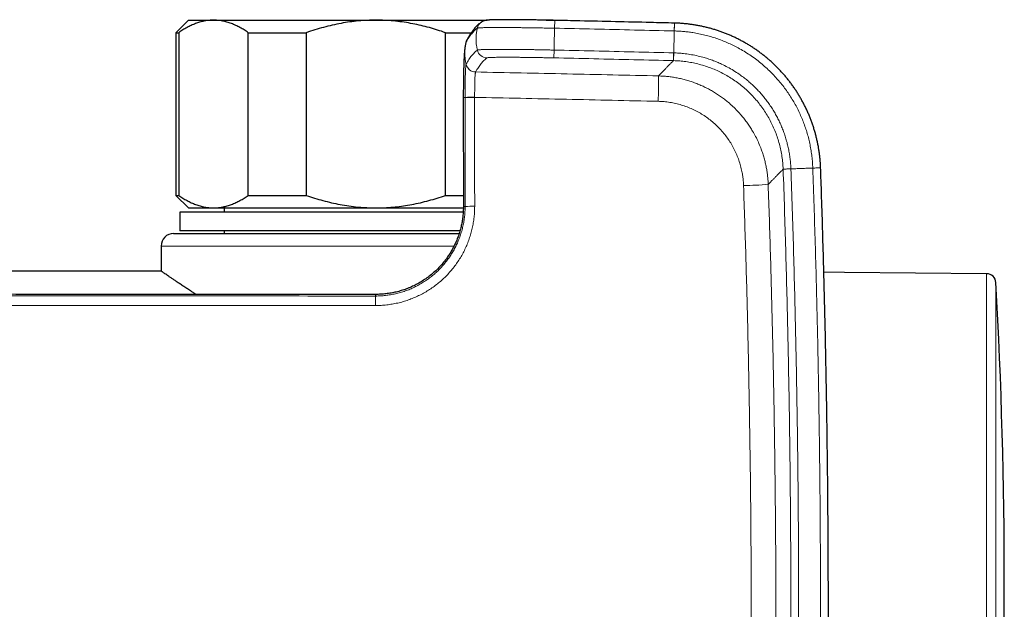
# Model space of a CAD drawing. Header units: millimetres. Extents: x 8 to 778, y 12 to 1829.
# Tile 155 of 256: x 453 to 532, y 851 to 898. Entities that reach past the tile are written whole.
import ezdxf

# ---------------------------------------------------------------- set-up
doc = ezdxf.new("R2010")
doc.units = ezdxf.units.MM

msp = doc.modelspace()

# ---------------------------------------------------------------- linework, layer by layer
at = {"color": 7, "linetype": 'Continuous', "lineweight": 30}
for p, q in [((466.682, 898.305), (465.682, 897.305)), ((466.682, 898.305), (468.692, 898.305)), ((468.692, 898.305), (481.682, 898.305)), ((481.682, 898.305), (490.587, 898.305)), ((495.291, 898.305), (496.682, 898.305)), ((496.713, 898.274), (496.682, 898.305)), ((505.564, 898.069), (505.554, 898.07)), ((465.682, 897.305), (465.682, 884.305)), ((465.682, 897.305), (465.908, 897.305)), ((465.908, 897.305), (465.908, 884.305)), ((471.476, 897.305), (476.114, 897.305)), ((471.476, 884.305), (471.476, 897.305)), ((476.114, 897.305), (476.114, 884.305)), ((487.25, 897.305), (489.315, 897.305)), ((487.25, 884.305), (487.25, 897.305)), ((488.866, 896.471), (488.865, 896.468)), ((488.953, 896.725), (488.957, 896.732)), ((488.966, 896.747), (488.969, 896.754)), ((488.674, 892.119), (488.679, 883.4)), ((517.254, 886.497), (517.254, 886.508)), ((465.682, 884.305), (466.682, 883.305)), ((465.682, 884.305), (465.908, 884.305)), ((471.476, 884.305), (476.114, 884.305)), ((487.25, 884.305), (488.68, 884.305)), ((466.005, 882.975), (466.005, 881.475)), ((488.668, 882.975), (466.005, 882.975)), ((466.682, 883.305), (468.692, 883.305)), ((468.692, 883.305), (481.682, 883.305)), ((469.558, 883.305), (469.558, 882.975)), ((481.682, 883.305), (488.677, 883.305)), ((465.505, 881.257), (488.344, 881.257)), ((488.411, 881.475), (466.005, 881.475)), ((469.558, 881.475), (469.558, 881.257)), ((464.505, 880.257), (464.505, 878.256)), ((464.506, 878.257), (424.096, 878.257)), ((531.273, 877.337), (531.273, 877.337))]:
    msp.add_line(p, q, dxfattribs=at)
at = {"color": 8, "linetype": 'Continuous', "lineweight": 0}
for p, q in [((495.97, 897.663), (495.983, 898.29)), ((505.539, 897.443), (505.554, 898.07)), ((490.32, 897.707), (490.32, 897.707)), ((495.918, 895.291), (495.932, 895.913)), ((505.481, 895.071), (505.496, 895.693)), ((505.49, 895.071), (505.481, 895.071)), ((489.657, 894.163), (489.656, 894.161)), ((489.577, 892.143), (489.577, 892.133)), ((514.256, 886.391), (514.878, 886.413)), ((514.256, 886.391), (514.256, 886.401)), ((516.627, 886.475), (517.255, 886.497)), ((487.937, 880.257), (464.505, 880.257))]:
    msp.add_line(p, q, dxfattribs=at)
at = {"color": 8, "linetype": 'Continuous', "lineweight": 0, "flags": 128}
for points in [[(505.548, 897.443), (505.551, 897.524), (505.552, 897.603), (505.554, 897.677), (505.556, 897.748), (505.558, 897.813), (505.559, 897.871), (505.561, 897.924), (505.562, 897.969), (505.563, 898.006), (505.563, 898.035), (505.564, 898.055), (505.564, 898.067), (505.564, 898.07)], [(505.49, 895.071), (505.491, 895.077), (505.491, 895.094), (505.492, 895.119), (505.493, 895.154), (505.494, 895.198), (505.495, 895.25), (505.496, 895.309), (505.498, 895.376), (505.5, 895.448), (505.502, 895.526), (505.504, 895.608), (505.506, 895.693)], [(514.256, 886.401), (514.263, 886.401), (514.279, 886.402), (514.304, 886.403), (514.339, 886.404), (514.383, 886.406), (514.435, 886.408), (514.495, 886.41), (514.561, 886.412), (514.633, 886.415), (514.711, 886.418), (514.793, 886.421), (514.878, 886.424)], [(516.627, 886.485), (516.708, 886.488), (516.787, 886.491), (516.862, 886.494), (516.932, 886.496), (516.997, 886.498), (517.056, 886.501), (517.108, 886.503), (517.153, 886.504), (517.19, 886.506), (517.219, 886.507), (517.24, 886.507), (517.251, 886.508), (517.254, 886.508)]]:
    msp.add_lwpolyline(points, dxfattribs=at)
at = {"color": 7, "linetype": 'Continuous', "lineweight": 30, "flags": 128}
msp.add_lwpolyline([(530.531, 878.045), (519.164, 878.145), (517.512, 878.159)], dxfattribs=at)
at = {"color": 8, "linetype": 'Continuous', "lineweight": 0}
for centre, radius, start, end in [((490.57, 897.491), 0.799, 125.96539, 167.62262), ((489.66, 896.359), 0.795, 152.64185, 167.6897), ((489.661, 896.361), 0.796, 150.92479, 167.68078), ((490.577, 896.091), 0.8, 192.88337, 268.75948), ((489.674, 894.963), 0.801, 193.07184, 268.71933), ((489.675, 894.964), 0.801, 193.02477, 268.7205), ((454.136, 893.475), 50.15, 358.10782, 0.42776), ((489.429, 865.499), 26.645, 89.68187, 91.32668), ((489.461, 873.178), 18.956, 89.64785, 91.96028), ((510.463, 915.643), 30.567, 271.17066, 274.87242), ((489.466, 865.474), 17.957, 89.62827, 92.06942), ((520.119, 875.617), 38.462, 179.04102, 180.17168)]:
    msp.add_arc(centre, radius, start, end, dxfattribs=at)
at = {"color": 7, "linetype": 'Continuous', "lineweight": 30}
for centre, radius, start, end in [((490.569, 897.491), 0.799, 117.69226, 125.96229), ((465.505, 880.257), 1, 90, 180), ((530.524, 877.295), 0.75, 3.16144, 89.50213), ((100.096, 853.253), 431.849, 356.80338, 3.197)]:
    msp.add_arc(centre, radius, start, end, dxfattribs=at)
for points, knots in [([(468.692, 898.305), (468.66, 898.304), (468.515, 898.303), (468.258, 898.284), (467.921, 898.231), (467.585, 898.147), (467.247, 898.034), (466.91, 897.892), (466.573, 897.722), (466.239, 897.528), (466.018, 897.379), (465.908, 897.305)], [0, 0, 0, 0, 0.034085, 0.152699, 0.271315, 0.390844, 0.510376, 0.632431, 0.75449, 0.877243, 1, 1, 1, 1]), ([(471.476, 897.305), (471.365, 897.379), (471.145, 897.528), (470.808, 897.723), (470.468, 897.894), (470.122, 898.04), (469.77, 898.156), (469.453, 898.232), (469.174, 898.276), (468.933, 898.3), (468.772, 898.303), (468.692, 898.305)], [0, 0, 0, 0, 0.122971, 0.245939, 0.369577, 0.49321, 0.619366, 0.745519, 0.83034, 0.915181, 1, 1, 1, 1]), ([(481.682, 898.305), (481.45, 898.301), (480.985, 898.295), (480.288, 898.245), (479.591, 898.165), (478.892, 898.052), (478.193, 897.909), (477.494, 897.735), (476.8, 897.536), (476.343, 897.382), (476.114, 897.305)], [0, 0, 0, 0, 0.1226185, 0.2452381, 0.3688779, 0.4925208, 0.6189959, 0.7454751, 0.8727355, 1, 1, 1, 1]), ([(487.25, 897.305), (487.036, 897.377), (486.608, 897.522), (485.956, 897.712), (485.297, 897.88), (484.626, 898.023), (483.946, 898.14), (483.256, 898.228), (482.56, 898.284), (482.034, 898.303), (481.742, 898.304), (481.682, 898.305)], [0, 0, 0, 0, 0.119246, 0.238489, 0.358338, 0.478183, 0.600299, 0.722411, 0.845493, 0.968574, 1, 1, 1, 1]), ([(490.101, 898.137), (490.098, 898.135), (490.057, 898.107), (489.981, 898.046), (489.872, 897.953), (489.765, 897.85), (489.658, 897.74), (489.554, 897.621), (489.451, 897.493), (489.349, 897.356), (489.245, 897.206), (489.14, 897.042), (489.049, 896.891), (488.992, 896.792), (488.97, 896.753)], [0, 0, 0, 0, 0.006995, 0.091733, 0.178517, 0.266785, 0.356042, 0.445878, 0.535979, 0.627862, 0.727328, 0.829789, 0.934037, 1, 1, 1, 1]), ([(495.983, 898.29), (495.98, 898.29), (495.906, 898.292), (495.77, 898.295), (495.579, 898.299), (495.396, 898.303), (495.206, 898.306), (495.008, 898.31), (494.804, 898.314), (494.601, 898.317), (494.4, 898.32), (494.201, 898.323), (494.005, 898.326), (493.812, 898.329), (493.622, 898.331), (493.436, 898.333), (493.253, 898.335), (493.075, 898.337), (492.902, 898.338), (492.733, 898.339), (492.569, 898.34), (492.41, 898.341), (492.257, 898.341), (492.11, 898.341), (491.968, 898.341), (491.832, 898.341), (491.7, 898.34), (491.574, 898.339), (491.454, 898.338), (491.339, 898.336), (491.231, 898.334), (491.128, 898.332), (491.032, 898.329), (490.941, 898.326), (490.856, 898.323), (490.776, 898.319), (490.699, 898.315), (490.622, 898.309), (490.555, 898.302), (490.499, 898.294), (490.458, 898.287), (490.421, 898.28), (490.379, 898.269), (490.329, 898.255), (490.272, 898.234), (490.226, 898.214), (490.202, 898.201), (490.198, 898.198)], [0, 0, 0, 0, 0.001366, 0.026247, 0.048361, 0.069484, 0.091672, 0.11636, 0.141081, 0.165833, 0.190607, 0.215395, 0.240185, 0.264967, 0.289731, 0.314469, 0.339173, 0.363835, 0.388452, 0.413018, 0.437532, 0.461995, 0.486408, 0.510778, 0.535075, 0.559563, 0.584162, 0.608878, 0.633718, 0.658691, 0.683811, 0.709102, 0.734601, 0.760372, 0.786522, 0.813246, 0.84093, 0.87047, 0.904702, 0.924357, 0.937239, 0.948215, 0.959283, 0.971274, 0.984474, 0.997613, 1, 1, 1, 1]), ([(505.554, 898.07), (504.923, 898.085), (502.407, 898.146), (499.217, 898.219), (496.657, 898.275), (495.983, 898.29)], [0, 0, 0, 0, 0.197571, 0.788759, 1, 1, 1, 1]), ([(517.254, 886.508), (517.254, 886.518), (517.251, 886.63), (517.238, 886.844), (517.215, 887.149), (517.184, 887.454), (517.145, 887.759), (517.098, 888.063), (517.043, 888.365), (516.981, 888.665), (516.911, 888.963), (516.833, 889.26), (516.747, 889.555), (516.654, 889.849), (516.553, 890.141), (516.445, 890.43), (516.33, 890.715), (516.208, 890.997), (516.079, 891.274), (515.943, 891.547), (515.8, 891.818), (515.65, 892.086), (515.492, 892.35), (515.328, 892.61), (515.157, 892.867), (514.979, 893.119), (514.795, 893.366), (514.605, 893.608), (514.41, 893.844), (514.209, 894.075), (514.002, 894.3), (513.789, 894.521), (513.57, 894.736), (513.345, 894.946), (513.115, 895.15), (512.88, 895.349), (512.64, 895.541), (512.395, 895.726), (512.146, 895.906), (511.893, 896.078), (511.636, 896.244), (511.375, 896.403), (511.108, 896.555), (510.838, 896.702), (510.563, 896.842), (510.284, 896.974), (510.003, 897.1), (509.719, 897.218), (509.433, 897.328), (509.145, 897.43), (508.855, 897.525), (508.562, 897.613), (508.265, 897.693), (507.966, 897.767), (507.665, 897.832), (507.362, 897.89), (507.058, 897.94), (506.753, 897.982), (506.448, 898.017), (506.143, 898.043), (505.849, 898.061), (505.656, 898.067), (505.564, 898.07)], [0, 0, 0, 0, 0.001653, 0.018552, 0.035472, 0.052409, 0.069359, 0.08632, 0.103295, 0.120222, 0.137075, 0.154008, 0.171, 0.18803, 0.205078, 0.222114, 0.239115, 0.256059, 0.272924, 0.289725, 0.306632, 0.323585, 0.340573, 0.357583, 0.374605, 0.391626, 0.408631, 0.425612, 0.442556, 0.459446, 0.47633, 0.493254, 0.510204, 0.527172, 0.544152, 0.561134, 0.578109, 0.595068, 0.612004, 0.628924, 0.645773, 0.662657, 0.679609, 0.696609, 0.713639, 0.730676, 0.747694, 0.764672, 0.78159, 0.798433, 0.815264, 0.832155, 0.849111, 0.866113, 0.883144, 0.900185, 0.917215, 0.934213, 0.951163, 0.968036, 0.984845, 1, 1, 1, 1]), ([(488.865, 896.471), (488.859, 896.439), (488.845, 896.374), (488.829, 896.283), (488.816, 896.207), (488.808, 896.149), (488.801, 896.102), (488.795, 896.059), (488.79, 896.016), (488.784, 895.967), (488.778, 895.903), (488.771, 895.831), (488.764, 895.751), (488.757, 895.672), (488.751, 895.591), (488.746, 895.511), (488.741, 895.427), (488.735, 895.337), (488.73, 895.235), (488.725, 895.115), (488.719, 894.989), (488.715, 894.867), (488.711, 894.761), (488.708, 894.666), (488.706, 894.588), (488.704, 894.527), (488.702, 894.475), (488.701, 894.424), (488.699, 894.367), (488.697, 894.302), (488.695, 894.223), (488.693, 894.126), (488.691, 894.007), (488.688, 893.867), (488.685, 893.703), (488.682, 893.535), (488.68, 893.367), (488.678, 893.202), (488.677, 893.021), (488.676, 892.823), (488.675, 892.606), (488.674, 892.369), (488.674, 892.205), (488.674, 892.119)], [0, 0, 0, 0, 0.022496, 0.044918, 0.062405, 0.075889, 0.087643, 0.097732, 0.109162, 0.12396, 0.139763, 0.164615, 0.190208, 0.21735, 0.242547, 0.268851, 0.294487, 0.320222, 0.348996, 0.381746, 0.419082, 0.447357, 0.473639, 0.496426, 0.514751, 0.528477, 0.539139, 0.550747, 0.563521, 0.577443, 0.594362, 0.615494, 0.640704, 0.669881, 0.702978, 0.740046, 0.769063, 0.80034, 0.834072, 0.870524, 0.910036, 0.953027, 1, 1, 1, 1]), ([(488.87, 896.491), (488.87, 896.49), (488.868, 896.482), (488.866, 896.475), (488.865, 896.468)], [0, 0, 0, 0, 0.091574, 1, 1, 1, 1]), ([(488.934, 896.685), (488.932, 896.681), (488.924, 896.663), (488.913, 896.635), (488.9, 896.599), (488.889, 896.563), (488.879, 896.528), (488.874, 896.506), (488.871, 896.495)], [0, 0, 0, 0, 0.049787, 0.207013, 0.375974, 0.563637, 0.779707, 1, 1, 1, 1]), ([(517.275, 816.861), (517.287, 817.215), (517.333, 818.5), (517.403, 820.717), (517.485, 823.514), (517.559, 826.314), (517.625, 829.117), (517.684, 831.921), (517.734, 834.725), (517.777, 837.53), (517.812, 840.334), (517.839, 843.138), (517.858, 845.943), (517.87, 848.748), (517.873, 851.552), (517.869, 854.357), (517.856, 857.161), (517.836, 859.966), (517.808, 862.77), (517.772, 865.575), (517.728, 868.379), (517.677, 871.183), (517.617, 873.987), (517.55, 876.791), (517.475, 879.595), (517.391, 882.398), (517.318, 884.699), (517.269, 886.065), (517.254, 886.497)], [0, 0, 0, 0, 0.015273, 0.055406, 0.095523, 0.135783, 0.17605, 0.216316, 0.256581, 0.296847, 0.337113, 0.377379, 0.417646, 0.457914, 0.498182, 0.538447, 0.578713, 0.61898, 0.659247, 0.699514, 0.739781, 0.780048, 0.820314, 0.86058, 0.900845, 0.941115, 0.981376, 1, 1, 1, 1]), ([(465.908, 884.305), (466.018, 884.23), (466.239, 884.081), (466.575, 883.886), (466.916, 883.715), (467.262, 883.57), (467.613, 883.453), (467.931, 883.378), (468.21, 883.333), (468.451, 883.309), (468.611, 883.306), (468.692, 883.305)], [0, 0, 0, 0, 0.122971, 0.245939, 0.369577, 0.49321, 0.619366, 0.745519, 0.83034, 0.915181, 1, 1, 1, 1]), ([(468.692, 883.305), (468.724, 883.305), (468.869, 883.306), (469.126, 883.325), (469.463, 883.379), (469.799, 883.462), (470.136, 883.576), (470.474, 883.717), (470.811, 883.887), (471.145, 884.081), (471.366, 884.23), (471.476, 884.305)], [0, 0, 0, 0, 0.034085, 0.152699, 0.271315, 0.390844, 0.510376, 0.632431, 0.75449, 0.877243, 1, 1, 1, 1]), ([(476.114, 884.305), (476.335, 884.23), (476.777, 884.081), (477.449, 883.886), (478.13, 883.715), (478.822, 883.57), (479.525, 883.453), (480.16, 883.378), (480.718, 883.333), (481.2, 883.309), (481.522, 883.306), (481.682, 883.305)], [0, 0, 0, 0, 0.1229713, 0.245939, 0.3695765, 0.4932102, 0.6193665, 0.7455194, 0.8303396, 0.9151808, 1, 1, 1, 1]), ([(481.682, 883.305), (481.742, 883.305), (482.027, 883.306), (482.537, 883.324), (483.212, 883.377), (483.887, 883.461), (484.564, 883.574), (485.24, 883.716), (485.916, 883.886), (486.587, 884.081), (487.029, 884.23), (487.25, 884.305)], [0, 0, 0, 0, 0.031426, 0.150353, 0.269282, 0.389133, 0.508986, 0.631385, 0.753788, 0.876892, 1, 1, 1, 1]), ([(488.679, 883.4), (488.678, 883.271), (488.674, 883.014), (488.642, 882.633), (488.59, 882.257), (488.519, 881.887), (488.428, 881.523), (488.319, 881.167), (488.192, 880.819), (488.048, 880.481), (487.889, 880.154), (487.714, 879.84), (487.524, 879.536), (487.298, 879.211), (487.03, 878.872), (486.717, 878.526), (486.385, 878.204), (486.037, 877.908), (485.676, 877.639), (485.302, 877.396), (484.917, 877.18), (484.523, 876.99), (484.122, 876.827), (483.717, 876.689), (483.31, 876.578), (482.9, 876.493), (482.49, 876.433), (482.08, 876.396), (481.807, 876.391), (481.67, 876.389)], [0, 0, 0, 0, 0.035284, 0.069892, 0.104203, 0.138517, 0.172561, 0.206355, 0.240034, 0.273511, 0.30638, 0.338923, 0.37145, 0.403933, 0.446724, 0.489095, 0.531091, 0.572509, 0.613402, 0.653837, 0.693872, 0.733563, 0.772904, 0.811706, 0.850024, 0.887938, 0.925525, 0.962856, 1, 1, 1, 1]), ([(467.291, 876.393), (467.28, 876.4), (467.199, 876.451), (467.053, 876.545), (466.813, 876.699), (466.546, 876.873), (466.257, 877.063), (465.986, 877.243), (465.735, 877.412), (465.504, 877.568), (465.295, 877.711), (465.107, 877.839), (464.945, 877.951), (464.809, 878.045), (464.697, 878.123), (464.61, 878.184), (464.548, 878.227), (464.511, 878.253), (464.508, 878.255), (464.506, 878.256)], [0, 0, 0, 0, 0.006092, 0.046105, 0.086117, 0.150838, 0.215653, 0.281258, 0.346861, 0.412914, 0.478965, 0.545899, 0.612968, 0.677694, 0.742549, 0.808454, 0.874358, 0.940846, 1, 1, 1, 1]), ([(481.67, 876.389), (480.772, 876.389), (478.985, 876.39), (476.318, 876.391), (473.677, 876.391), (471.064, 876.392), (468.478, 876.393), (465.918, 876.393), (463.303, 876.394), (460.633, 876.394), (457.911, 876.395), (455.222, 876.395), (452.565, 876.396), (449.941, 876.396), (447.349, 876.397), (444.79, 876.397), (442.264, 876.397), (439.77, 876.398), (437.324, 876.398), (434.923, 876.398), (432.57, 876.399), (430.247, 876.399), (428.709, 876.399), (427.945, 876.399)], [0, 0, 0, 0, 0.050151, 0.0998, 0.148946, 0.19759, 0.245732, 0.293372, 0.34051, 0.391782, 0.442447, 0.492504, 0.541955, 0.590798, 0.639035, 0.686664, 0.733687, 0.780102, 0.825911, 0.870311, 0.914126, 0.957356, 1, 1, 1, 1])]:
    msp.add_open_spline(points, degree=3, knots=knots, dxfattribs=at)
at = {"color": 8, "linetype": 'Continuous', "lineweight": 0}
for points, knots in [([(489.789, 897.662), (489.752, 897.634), (489.678, 897.578), (489.566, 897.475), (489.454, 897.358), (489.343, 897.227), (489.231, 897.081), (489.117, 896.917), (489.002, 896.736), (488.923, 896.599), (488.884, 896.53)], [0, 0, 0, 0, 0.123227, 0.246457, 0.369685, 0.492915, 0.616152, 0.739393, 0.869695, 1, 1, 1, 1]), ([(489.789, 897.662), (489.768, 897.555), (489.726, 897.339), (489.697, 897.011), (489.694, 896.704), (489.712, 896.421), (489.744, 896.165), (489.779, 895.996), (489.797, 895.912)], [0, 0, 0, 0, 0.1859515, 0.3729359, 0.5603226, 0.7074371, 0.8540972, 1, 1, 1, 1]), ([(490.32, 897.707), (490.32, 897.707), (490.258, 897.705), (490.143, 897.701), (490.027, 897.694), (489.95, 897.688), (489.9, 897.684), (489.859, 897.679), (489.826, 897.674), (489.802, 897.668), (489.792, 897.664), (489.789, 897.662), (489.789, 897.662)], [0, 0, 0, 0, 0.000025, 0.19324, 0.387537, 0.486303, 0.58521, 0.684543, 0.784019, 0.891903, 0.999975, 1, 1, 1, 1]), ([(495.97, 897.663), (495.97, 897.663), (495.831, 897.666), (495.554, 897.672), (495.195, 897.678), (494.891, 897.683), (494.643, 897.687), (494.395, 897.69), (494.15, 897.694), (493.864, 897.698), (493.542, 897.703), (493.202, 897.707), (492.901, 897.711), (492.645, 897.714), (492.419, 897.716), (492.215, 897.718), (492.023, 897.72), (491.844, 897.721), (491.644, 897.721), (491.429, 897.721), (491.201, 897.72), (490.999, 897.718), (490.82, 897.716), (490.673, 897.715), (490.543, 897.712), (490.427, 897.71), (490.355, 897.708), (490.32, 897.707), (490.32, 897.707)], [0, 0, 0, 0, 0.0000084, 0.0582635, 0.1168019, 0.1522386, 0.187839, 0.2234983, 0.259502, 0.2955649, 0.3502174, 0.4050752, 0.4534822, 0.4940664, 0.5308152, 0.56763, 0.6006548, 0.6337302, 0.6669425, 0.7152135, 0.7636386, 0.8126897, 0.8537747, 0.8949494, 0.928051, 0.9639916, 0.9999955, 1, 1, 1, 1]), ([(495.97, 897.663), (495.967, 897.556), (495.963, 897.34), (495.956, 897.012), (495.949, 896.705), (495.943, 896.422), (495.937, 896.165), (495.933, 895.997), (495.932, 895.913)], [0, 0, 0, 0, 0.185942, 0.37292, 0.560306, 0.707423, 0.854089, 1, 1, 1, 1]), ([(505.539, 897.443), (504.482, 897.468), (502.359, 897.519), (499.169, 897.592), (497.036, 897.639), (495.97, 897.663)], [0, 0, 0, 0, 0.331309, 0.665655, 1, 1, 1, 1]), ([(505.548, 897.443), (505.546, 897.335), (505.541, 897.12), (505.533, 896.791), (505.525, 896.485), (505.519, 896.202), (505.512, 895.945), (505.508, 895.777), (505.506, 895.693)], [0, 0, 0, 0, 0.185942, 0.37292, 0.560306, 0.707423, 0.854089, 1, 1, 1, 1]), ([(505.548, 897.443), (505.548, 897.443), (505.545, 897.443), (505.542, 897.443), (505.539, 897.443)], [0, 0, 0, 0, 0.006042, 1, 1, 1, 1]), ([(516.627, 886.485), (516.627, 886.485), (516.622, 886.64), (516.604, 886.95), (516.559, 887.414), (516.494, 887.877), (516.41, 888.34), (516.306, 888.802), (516.183, 889.257), (516.042, 889.707), (515.882, 890.151), (515.704, 890.589), (515.505, 891.023), (515.287, 891.451), (515.049, 891.874), (514.792, 892.287), (514.518, 892.688), (514.228, 893.075), (513.923, 893.45), (513.602, 893.811), (513.252, 894.172), (512.874, 894.529), (512.466, 894.879), (512.039, 895.212), (511.594, 895.526), (511.131, 895.82), (510.677, 896.079), (510.234, 896.305), (509.806, 896.503), (509.368, 896.683), (508.919, 896.846), (508.46, 896.991), (507.991, 897.118), (507.516, 897.225), (507.073, 897.304), (506.666, 897.362), (506.295, 897.401), (505.922, 897.429), (505.673, 897.44), (505.548, 897.443), (505.548, 897.443)], [0, 0, 0, 0, 0.000003, 0.027122, 0.054251, 0.081369, 0.108907, 0.136457, 0.163994, 0.191401, 0.218809, 0.246406, 0.274003, 0.302199, 0.330396, 0.358799, 0.387202, 0.415251, 0.4433, 0.471554, 0.499807, 0.5311, 0.56241, 0.593703, 0.625647, 0.657609, 0.689552, 0.716988, 0.744424, 0.77205, 0.799676, 0.827902, 0.856128, 0.884562, 0.912997, 0.9347, 0.956403, 0.9782, 0.999997, 1, 1, 1, 1]), ([(488.883, 896.529), (488.862, 896.421), (488.82, 896.206), (488.792, 895.878), (488.789, 895.572), (488.807, 895.29), (488.84, 895.033), (488.875, 894.865), (488.893, 894.781)], [0, 0, 0, 0, 0.185955, 0.372942, 0.560329, 0.707443, 0.854101, 1, 1, 1, 1]), ([(488.883, 896.529), (488.883, 896.529), (488.879, 896.521), (488.873, 896.508), (488.867, 896.479), (488.866, 896.471)], [0, 0, 0, 0, 0.000133, 0.724391, 1, 1, 1, 1]), ([(488.884, 896.53), (488.883, 896.53), (488.883, 896.529), (488.883, 896.529), (488.883, 896.529)], [0, 0, 0, 0, 0.997687, 1, 1, 1, 1]), ([(488.894, 894.783), (488.931, 894.848), (489.005, 894.978), (489.117, 895.154), (489.228, 895.316), (489.34, 895.463), (489.451, 895.596), (489.565, 895.716), (489.68, 895.823), (489.758, 895.883), (489.797, 895.912)], [0, 0, 0, 0, 0.123482, 0.246967, 0.370449, 0.493934, 0.617427, 0.740922, 0.87046, 1, 1, 1, 1]), ([(489.797, 895.912), (489.797, 895.912), (489.802, 895.916), (489.825, 895.924), (489.885, 895.933), (489.961, 895.94), (490.042, 895.946), (490.141, 895.951), (490.26, 895.955), (490.399, 895.959), (490.557, 895.963), (490.733, 895.967), (490.928, 895.969), (491.137, 895.971), (491.36, 895.971), (491.594, 895.971), (491.845, 895.97), (492.112, 895.97), (492.394, 895.969), (492.682, 895.968), (492.975, 895.966), (493.272, 895.963), (493.578, 895.959), (493.894, 895.955), (494.219, 895.949), (494.551, 895.943), (494.889, 895.936), (495.233, 895.928), (495.581, 895.921), (495.815, 895.916), (495.932, 895.913), (495.932, 895.913)], [0, 0, 0, 0, 0.000006, 0.048787, 0.097568, 0.130849, 0.164151, 0.197432, 0.233495, 0.269587, 0.30565, 0.342764, 0.379908, 0.417022, 0.453185, 0.489376, 0.525537, 0.562793, 0.600081, 0.637339, 0.67264, 0.707967, 0.743268, 0.779504, 0.815766, 0.852, 0.888755, 0.925509, 0.962752, 0.999994, 1, 1, 1, 1]), ([(495.932, 895.913), (496.998, 895.889), (499.131, 895.842), (502.319, 895.769), (504.44, 895.718), (505.496, 895.693)], [0, 0, 0, 0, 0.334478, 0.668956, 1, 1, 1, 1]), ([(505.496, 895.693), (505.499, 895.693), (505.503, 895.693), (505.506, 895.693), (505.506, 895.693)], [0, 0, 0, 0, 0.994255, 1, 1, 1, 1]), ([(505.506, 895.693), (505.506, 895.693), (505.636, 895.69), (505.895, 895.677), (506.328, 895.639), (506.804, 895.573), (507.322, 895.474), (507.793, 895.357), (508.218, 895.231), (508.597, 895.101), (508.97, 894.956), (509.377, 894.775), (509.819, 894.553), (510.288, 894.284), (510.707, 894.012), (511.075, 893.744), (511.395, 893.49), (511.701, 893.227), (511.993, 892.954), (512.273, 892.668), (512.543, 892.367), (512.803, 892.054), (513.052, 891.726), (513.287, 891.388), (513.504, 891.042), (513.705, 890.692), (513.89, 890.338), (514.06, 889.976), (514.216, 889.603), (514.357, 889.221), (514.483, 888.83), (514.593, 888.433), (514.685, 888.034), (514.759, 887.634), (514.816, 887.233), (514.857, 886.829), (514.873, 886.559), (514.878, 886.424), (514.878, 886.424)], [0, 0, 0, 0, 0.000004, 0.026771, 0.053539, 0.089821, 0.126129, 0.162412, 0.190081, 0.217751, 0.245201, 0.272651, 0.309911, 0.3472, 0.384456, 0.412927, 0.441399, 0.468842, 0.496284, 0.523922, 0.551561, 0.579798, 0.608034, 0.63648, 0.664927, 0.692371, 0.719815, 0.747446, 0.775078, 0.803306, 0.831535, 0.859965, 0.888395, 0.916176, 0.944076, 0.971976, 0.999996, 1, 1, 1, 1]), ([(488.813, 892.137), (488.813, 892.137), (488.813, 892.216), (488.814, 892.375), (488.821, 892.615), (488.828, 892.853), (488.834, 893.078), (488.835, 893.287), (488.834, 893.482), (488.833, 893.669), (488.834, 893.846), (488.839, 894.008), (488.847, 894.155), (488.854, 894.291), (488.857, 894.415), (488.862, 894.522), (488.87, 894.609), (488.88, 894.678), (488.885, 894.73), (488.888, 894.764), (488.891, 894.777), (488.893, 894.781), (488.893, 894.781)], [0, 0, 0, 0, 0.000015, 0.060193, 0.121036, 0.18366, 0.246755, 0.301232, 0.355971, 0.411728, 0.467956, 0.522875, 0.577811, 0.634151, 0.690782, 0.745562, 0.800847, 0.857441, 0.91435, 0.957065, 0.999985, 1, 1, 1, 1]), ([(488.893, 894.781), (488.893, 894.781), (488.893, 894.782), (488.894, 894.783), (488.894, 894.783)], [0, 0, 0, 0, 0.002183, 1, 1, 1, 1]), ([(490.56, 895.29), (490.521, 895.261), (490.443, 895.202), (490.328, 895.095), (490.214, 894.975), (490.103, 894.842), (489.991, 894.695), (489.88, 894.533), (489.768, 894.357), (489.694, 894.227), (489.657, 894.163)], [0, 0, 0, 0, 0.129537, 0.259078, 0.382562, 0.506045, 0.629539, 0.753033, 0.876515, 1, 1, 1, 1]), ([(495.918, 895.291), (495.783, 895.294), (495.513, 895.3), (495.111, 895.307), (494.73, 895.314), (494.372, 895.32), (494.036, 895.325), (493.708, 895.33), (493.389, 895.333), (493.079, 895.336), (492.78, 895.339), (492.494, 895.341), (492.222, 895.341), (491.967, 895.341), (491.732, 895.34), (491.516, 895.339), (491.319, 895.336), (491.143, 895.333), (490.988, 895.329), (490.851, 895.323), (490.736, 895.317), (490.646, 895.309), (490.583, 895.3), (490.568, 895.294), (490.56, 895.29)], [0, 0, 0, 0, 0.049211, 0.0985, 0.147719, 0.190729, 0.233873, 0.277061, 0.320203, 0.363212, 0.407074, 0.451092, 0.495162, 0.539178, 0.583039, 0.626857, 0.670826, 0.714841, 0.758802, 0.802613, 0.85189, 0.901309, 0.950726, 1, 1, 1, 1]), ([(505.481, 895.071), (504.426, 895.096), (502.304, 895.147), (499.117, 895.22), (496.984, 895.267), (495.918, 895.291)], [0, 0, 0, 0, 0.331044, 0.665522, 1, 1, 1, 1]), ([(504.285, 893.849), (504.352, 893.918), (504.488, 894.057), (504.67, 894.243), (504.837, 894.413), (504.978, 894.557), (505.096, 894.678), (505.196, 894.78), (505.284, 894.87), (505.361, 894.949), (505.428, 895.017), (505.463, 895.053), (505.481, 895.071)], [0, 0, 0, 0, 0.112442, 0.224884, 0.3373468, 0.4498096, 0.5414951, 0.6331812, 0.7248666, 0.8165775, 0.9082891, 1, 1, 1, 1]), ([(514.256, 886.401), (514.247, 886.569), (514.23, 886.906), (514.167, 887.408), (514.079, 887.905), (513.962, 888.397), (513.817, 888.882), (513.646, 889.359), (513.448, 889.825), (513.225, 890.28), (512.977, 890.72), (512.704, 891.145), (512.407, 891.555), (512.087, 891.948), (511.746, 892.323), (511.385, 892.677), (511.005, 893.011), (510.607, 893.322), (510.19, 893.61), (509.758, 893.875), (509.312, 894.116), (508.854, 894.331), (508.389, 894.519), (507.918, 894.678), (507.443, 894.81), (506.96, 894.916), (506.473, 894.996), (505.982, 895.05), (505.654, 895.064), (505.49, 895.071)], [0, 0, 0, 0, 0.037205, 0.074439, 0.111643, 0.148789, 0.186052, 0.223375, 0.260697, 0.29796, 0.335106, 0.372253, 0.409516, 0.446839, 0.484162, 0.521425, 0.558571, 0.595734, 0.633014, 0.670354, 0.707694, 0.744974, 0.782137, 0.818357, 0.854685, 0.891068, 0.927452, 0.96378, 1, 1, 1, 1]), ([(489.656, 894.161), (489.653, 894.152), (489.646, 894.135), (489.636, 894.074), (489.624, 893.994), (489.615, 893.89), (489.608, 893.764), (489.598, 893.619), (489.592, 893.455), (489.59, 893.275), (489.591, 893.081), (489.59, 892.868), (489.585, 892.638), (489.578, 892.392), (489.578, 892.226), (489.577, 892.143)], [0, 0, 0, 0, 0.0841349, 0.158435, 0.2329712, 0.3072637, 0.3815342, 0.456041, 0.5303047, 0.6044792, 0.6788956, 0.7530753, 0.8352806, 0.9178075, 1, 1, 1, 1]), ([(489.657, 894.163), (492.095, 894.114), (496.971, 894.016), (501.847, 893.905), (504.285, 893.849)], [0, 0, 0, 0, 0.499999, 1, 1, 1, 1]), ([(504.285, 893.849), (504.409, 893.845), (504.658, 893.836), (505.03, 893.803), (505.403, 893.755), (505.776, 893.691), (506.149, 893.611), (506.52, 893.515), (506.889, 893.402), (507.249, 893.275), (507.6, 893.134), (507.941, 892.98), (508.278, 892.811), (508.608, 892.628), (508.934, 892.429), (509.252, 892.215), (509.563, 891.986), (509.894, 891.72), (510.239, 891.413), (510.594, 891.06), (510.903, 890.717), (511.169, 890.39), (511.397, 890.084), (511.613, 889.767), (511.836, 889.408), (512.06, 889.005), (512.278, 888.555), (512.455, 888.131), (512.597, 887.735), (512.712, 887.371), (512.81, 887.002), (512.892, 886.634), (512.957, 886.27), (513.006, 885.911), (513.042, 885.55), (513.054, 885.308), (513.059, 885.186)], [0, 0, 0, 0, 0.027426, 0.054971, 0.082516, 0.110455, 0.138394, 0.166738, 0.195081, 0.223555, 0.25107, 0.278596, 0.30611, 0.334065, 0.36202, 0.390381, 0.418743, 0.447236, 0.484026, 0.520845, 0.557635, 0.585755, 0.613887, 0.642007, 0.670439, 0.707153, 0.743895, 0.780609, 0.808669, 0.836741, 0.8648, 0.89317, 0.919812, 0.946454, 0.973227, 1, 1, 1, 1]), ([(488.676, 892.119), (488.677, 892.12), (488.679, 892.123), (488.708, 892.128), (488.75, 892.132), (488.792, 892.135), (488.813, 892.137)], [0, 0, 0, 0, 0.264566, 0.510679, 0.755992, 1, 1, 1, 1]), ([(488.813, 892.123), (488.813, 892.127), (488.813, 892.132), (488.813, 892.137), (488.813, 892.137)], [0, 0, 0, 0, 0.99572, 1, 1, 1, 1]), ([(488.818, 883.419), (488.817, 884.486), (488.816, 886.619), (488.814, 889.52), (488.813, 891.354), (488.813, 892.123)], [0, 0, 0, 0, 0.367599, 0.735198, 1, 1, 1, 1]), ([(489.577, 892.133), (489.578, 891.067), (489.579, 889.232), (489.581, 886.331), (489.582, 884.497), (489.583, 883.43)], [0, 0, 0, 0, 0.367627, 0.632401, 1, 1, 1, 1]), ([(504.259, 891.819), (501.812, 891.875), (496.918, 891.986), (492.024, 892.084), (489.577, 892.133)], [0, 0, 0, 0, 0.4999991, 1, 1, 1, 1]), ([(511.088, 885.082), (511.081, 885.208), (511.069, 885.458), (511.024, 885.832), (510.955, 886.234), (510.855, 886.662), (510.716, 887.112), (510.547, 887.553), (510.35, 887.981), (510.124, 888.394), (509.87, 888.792), (509.59, 889.171), (509.284, 889.532), (508.955, 889.871), (508.604, 890.187), (508.232, 890.478), (507.841, 890.744), (507.431, 890.983), (507.008, 891.194), (506.571, 891.376), (506.124, 891.527), (505.666, 891.648), (505.201, 891.738), (504.731, 891.799), (504.416, 891.812), (504.259, 891.819)], [0, 0, 0, 0, 0.035603, 0.071231, 0.106834, 0.151269, 0.195856, 0.240494, 0.28508, 0.329514, 0.374043, 0.418723, 0.463456, 0.508137, 0.552666, 0.597299, 0.642086, 0.686926, 0.731713, 0.776347, 0.820976, 0.865757, 0.910589, 0.955371, 1, 1, 1, 1]), ([(514.256, 886.391), (514.239, 886.373), (514.203, 886.337), (514.135, 886.269), (514.057, 886.191), (513.968, 886.101), (513.868, 886), (513.749, 885.88), (513.608, 885.738), (513.442, 885.571), (513.261, 885.389), (513.127, 885.254), (513.059, 885.186)], [0, 0, 0, 0, 0.092275, 0.184551, 0.276826, 0.369127, 0.461429, 0.55373, 0.665287, 0.776845, 0.888422, 1, 1, 1, 1]), ([(514.277, 816.965), (514.312, 817.993), (514.381, 820.049), (514.473, 823.133), (514.556, 826.218), (514.629, 829.303), (514.692, 832.389), (514.746, 835.475), (514.791, 838.561), (514.826, 841.684), (514.852, 844.843), (514.868, 848.04), (514.873, 851.236), (514.869, 854.432), (514.854, 857.629), (514.828, 860.825), (514.793, 864.021), (514.747, 867.218), (514.691, 870.414), (514.625, 873.61), (514.549, 876.806), (514.462, 880.002), (514.366, 883.197), (514.293, 885.326), (514.256, 886.391)], [0, 0, 0, 0, 0.044439, 0.088877, 0.133317, 0.177757, 0.222203, 0.266648, 0.311095, 0.355542, 0.401572, 0.447602, 0.493633, 0.539665, 0.585695, 0.631724, 0.677756, 0.723788, 0.769825, 0.815862, 0.861901, 0.907941, 0.95397, 1, 1, 1, 1]), ([(516.627, 886.485), (516.52, 886.481), (516.305, 886.474), (515.976, 886.462), (515.669, 886.451), (515.387, 886.442), (515.13, 886.433), (514.962, 886.427), (514.878, 886.424)], [0, 0, 0, 0, 0.1859416, 0.3729204, 0.5603062, 0.7074233, 0.8540888, 1, 1, 1, 1]), ([(514.878, 886.424), (514.878, 886.424), (514.878, 886.42), (514.878, 886.417), (514.878, 886.413)], [0, 0, 0, 0, 0.0057031, 1, 1, 1, 1]), ([(514.878, 886.413), (514.915, 885.348), (514.988, 883.217), (515.084, 880.02), (515.171, 876.823), (515.247, 873.625), (515.313, 870.427), (515.369, 867.229), (515.415, 864.031), (515.45, 860.832), (515.476, 857.633), (515.491, 854.435), (515.495, 851.236), (515.49, 848.038), (515.474, 844.839), (515.448, 841.678), (515.413, 838.553), (515.368, 835.466), (515.314, 832.378), (515.251, 829.291), (515.178, 826.204), (515.095, 823.117), (515.003, 820.03), (514.934, 817.972), (514.899, 816.943)], [0, 0, 0, 0, 0.04603, 0.092059, 0.138089, 0.184119, 0.230152, 0.276185, 0.322221, 0.368257, 0.414296, 0.460335, 0.506365, 0.552395, 0.598426, 0.644458, 0.688896, 0.733335, 0.777776, 0.822217, 0.866662, 0.911106, 0.955553, 1, 1, 1, 1]), ([(516.627, 886.475), (516.627, 886.478), (516.627, 886.482), (516.627, 886.485), (516.627, 886.485)], [0, 0, 0, 0, 0.99401, 1, 1, 1, 1]), ([(516.649, 816.882), (516.68, 817.817), (516.748, 819.818), (516.84, 822.885), (516.926, 826.083), (517.002, 829.282), (517.067, 832.481), (517.123, 835.68), (517.168, 838.88), (517.203, 842.08), (517.227, 845.28), (517.242, 848.479), (517.247, 852.511), (517.231, 857.376), (517.181, 863.073), (517.098, 868.77), (517.001, 873.568), (516.905, 877.468), (516.822, 880.471), (516.73, 883.473), (516.662, 885.474), (516.627, 886.475)], [0, 0, 0, 0, 0.040319, 0.086283, 0.132247, 0.178213, 0.22418, 0.270152, 0.316124, 0.362097, 0.408071, 0.454035, 0.5, 0.581851, 0.663705, 0.745545, 0.827388, 0.87054, 0.913693, 0.956846, 1, 1, 1, 1]), ([(511.195, 818.097), (511.252, 819.956), (511.364, 823.673), (511.494, 829.251), (511.594, 834.829), (511.663, 840.409), (511.701, 845.989), (511.708, 851.569), (511.684, 857.148), (511.628, 862.73), (511.541, 868.316), (511.423, 873.905), (511.275, 879.494), (511.15, 883.22), (511.088, 885.082)], [0, 0, 0, 0, 0.083277, 0.166555, 0.249833, 0.333109, 0.416413, 0.499716, 0.582968, 0.666219, 0.749663, 0.833109, 0.916555, 1, 1, 1, 1]), ([(513.059, 885.186), (513.122, 883.324), (513.247, 879.6), (513.394, 874.012), (513.513, 868.424), (513.6, 862.834), (513.656, 857.244), (513.681, 851.655), (513.674, 846.063), (513.637, 840.469), (513.568, 834.874), (513.467, 829.277), (513.337, 823.68), (513.224, 819.948), (513.167, 818.082)], [0, 0, 0, 0, 0.083272, 0.166544, 0.249833, 0.333123, 0.416412, 0.499689, 0.582966, 0.666344, 0.749721, 0.833099, 0.916549, 1, 1, 1, 1]), ([(489.583, 883.43), (489.581, 883.284), (489.576, 882.991), (489.538, 882.552), (489.478, 882.116), (489.393, 881.682), (489.283, 881.253), (489.149, 880.828), (488.991, 880.411), (488.81, 880.003), (488.607, 879.607), (488.382, 879.223), (488.135, 878.853), (487.867, 878.496), (487.579, 878.154), (487.273, 877.829), (486.95, 877.522), (486.61, 877.234), (486.254, 876.966), (485.884, 876.718), (485.499, 876.491), (485.103, 876.286), (484.696, 876.103), (484.281, 875.944), (483.857, 875.809), (483.425, 875.698), (482.988, 875.611), (482.546, 875.548), (482.102, 875.509), (481.805, 875.504), (481.657, 875.502)], [0, 0, 0, 0, 0.035311, 0.070676, 0.106041, 0.141351, 0.177014, 0.21279, 0.248623, 0.284455, 0.320229, 0.355891, 0.391599, 0.42742, 0.463298, 0.499176, 0.534995, 0.570702, 0.60639, 0.642192, 0.678049, 0.713906, 0.749705, 0.785391, 0.821066, 0.856852, 0.892696, 0.92854, 0.964326, 1, 1, 1, 1]), ([(481.662, 876.261), (481.662, 876.261), (481.794, 876.261), (482.059, 876.268), (482.454, 876.301), (482.85, 876.356), (483.247, 876.435), (483.642, 876.536), (484.028, 876.659), (484.402, 876.801), (484.764, 876.963), (485.12, 877.147), (485.468, 877.352), (485.808, 877.579), (486.131, 877.823), (486.437, 878.081), (486.726, 878.354), (487.001, 878.645), (487.262, 878.954), (487.507, 879.281), (487.732, 879.617), (487.934, 879.963), (488.116, 880.315), (488.279, 880.68), (488.423, 881.058), (488.546, 881.447), (488.646, 881.838), (488.723, 882.23), (488.778, 882.622), (488.811, 883.019), (488.818, 883.286), (488.818, 883.419), (488.818, 883.419)], [0, 0, 0, 0, 0.000005, 0.035253, 0.070529, 0.105778, 0.142046, 0.178344, 0.214612, 0.249874, 0.285164, 0.320426, 0.356714, 0.393031, 0.42932, 0.464596, 0.499899, 0.535174, 0.571481, 0.607818, 0.644124, 0.679358, 0.714618, 0.749852, 0.786109, 0.822395, 0.858653, 0.893769, 0.928885, 0.964439, 0.999995, 1, 1, 1, 1]), ([(488.682, 883.4), (488.683, 883.402), (488.685, 883.405), (488.713, 883.41), (488.755, 883.415), (488.797, 883.418), (488.818, 883.419)], [0, 0, 0, 0, 0.25401, 0.503655, 0.75249, 1, 1, 1, 1]), ([(530.531, 878.045), (530.531, 878.045), (530.531, 878.048), (530.531, 878.036), (530.531, 878.007), (530.531, 877.955), (530.531, 877.884), (530.531, 877.795), (530.531, 877.688), (530.531, 877.562), (530.531, 877.417), (530.531, 877.253), (530.531, 877.069), (530.531, 876.865), (530.531, 876.64), (530.531, 876.396), (530.531, 876.132), (530.531, 875.849), (530.531, 875.551), (530.531, 875.24), (530.531, 874.915), (530.531, 874.572), (530.531, 874.213), (530.531, 873.837), (530.531, 873.442), (530.531, 873.028), (530.531, 872.595), (530.531, 872.145), (530.531, 871.679), (530.531, 871.197), (530.531, 870.706), (530.531, 870.207), (530.531, 869.701), (530.531, 869.181), (530.531, 868.648), (530.531, 868.102), (530.531, 867.54), (530.531, 866.963), (530.531, 866.371), (530.531, 865.767), (530.531, 865.151), (530.531, 864.524), (530.531, 863.894), (530.531, 863.265), (530.531, 862.635), (530.531, 861.996), (530.531, 861.349), (530.531, 860.694), (530.531, 860.029), (530.531, 859.354), (530.531, 858.669), (530.531, 857.978), (530.531, 857.281), (530.531, 856.579), (530.531, 855.883), (530.531, 855.193), (530.531, 854.51), (530.531, 853.825), (530.531, 853.137), (530.531, 852.448), (530.531, 851.754), (530.531, 851.057), (530.531, 850.356), (530.531, 849.656), (530.531, 848.957), (530.531, 848.261), (530.531, 847.507), (530.531, 846.723), (530.531, 845.911), (530.531, 845.131), (530.531, 844.366), (530.531, 843.616), (530.531, 842.882), (530.531, 842.088), (530.53, 841.236), (530.527, 840.324), (530.522, 839.415), (530.515, 838.553), (530.507, 837.812), (530.498, 837.19), (530.488, 836.639), (530.477, 836.082), (530.466, 835.611), (530.454, 835.199), (530.444, 834.849), (530.432, 834.465), (530.417, 834.074), (530.402, 833.677), (530.384, 833.274), (530.366, 832.905), (530.349, 832.572), (530.332, 832.277), (530.314, 831.979), (530.295, 831.681), (530.274, 831.382), (530.251, 831.076), (530.227, 830.766), (530.21, 830.559), (530.201, 830.456)], [0, 0, 0, 0, 0.000511, 0.011676, 0.022923, 0.034172, 0.045419, 0.056275, 0.067133, 0.07799, 0.088921, 0.099855, 0.110787, 0.121956, 0.133128, 0.144298, 0.15555, 0.166804, 0.178056, 0.188907, 0.199761, 0.210612, 0.221539, 0.232468, 0.243394, 0.254559, 0.265726, 0.27689, 0.288136, 0.299385, 0.310632, 0.321482, 0.332333, 0.343183, 0.354109, 0.365036, 0.375961, 0.387124, 0.398289, 0.409452, 0.420697, 0.431945, 0.44319, 0.454041, 0.464895, 0.475746, 0.486673, 0.497602, 0.508529, 0.519694, 0.530861, 0.542025, 0.553272, 0.564521, 0.575768, 0.586619, 0.597473, 0.608325, 0.619252, 0.630181, 0.641108, 0.652272, 0.663439, 0.674604, 0.685851, 0.6971, 0.708347, 0.72256, 0.73557, 0.748584, 0.761594, 0.774315, 0.787039, 0.799762, 0.816077, 0.832393, 0.848713, 0.865034, 0.878722, 0.888363, 0.898004, 0.907667, 0.917329, 0.922186, 0.928548, 0.934912, 0.941273, 0.947745, 0.954222, 0.960692, 0.96538, 0.97007, 0.974756, 0.979586, 0.984421, 0.98925, 0.994625, 1, 1, 1, 1]), ([(531.273, 877.337), (531.273, 877.335), (531.273, 877.331), (531.273, 877.297), (531.273, 877.245), (531.273, 877.176), (531.273, 877.082), (531.273, 876.961), (531.273, 876.817), (531.273, 876.667), (531.273, 876.521), (531.273, 876.385), (531.273, 876.238), (531.273, 876.08), (531.273, 875.912), (531.273, 875.732), (531.273, 875.542), (531.273, 875.342), (531.273, 875.131), (531.273, 874.894), (531.273, 874.63), (531.273, 874.324), (531.273, 873.991), (531.273, 873.63), (531.273, 873.252), (531.273, 872.855), (531.273, 872.44), (531.273, 872.007), (531.273, 871.558), (531.273, 871.106), (531.273, 870.653), (531.273, 870.235), (531.273, 869.842), (531.273, 869.429), (531.273, 868.959), (531.273, 868.427), (531.273, 867.883), (531.273, 867.307), (531.273, 866.699), (531.273, 866.057), (531.273, 865.401), (531.273, 864.768), (531.273, 864.161), (531.273, 863.589), (531.273, 863.015), (531.273, 862.419), (531.273, 861.796), (531.273, 861.145), (531.273, 860.486), (531.273, 859.818), (531.273, 859.143), (531.273, 858.459), (531.273, 857.771), (531.273, 857.097), (531.273, 856.44), (531.273, 855.807), (531.273, 855.178), (531.273, 854.531), (531.273, 853.862), (531.273, 853.169), (531.273, 852.475), (531.273, 851.779), (531.273, 851.082), (531.273, 850.383), (531.273, 849.686), (531.273, 849.012), (531.273, 848.36), (531.273, 847.679), (531.273, 846.953), (531.273, 846.182), (531.273, 845.418), (531.273, 844.66), (531.274, 843.911), (531.274, 843.17), (531.273, 842.438), (531.272, 841.708), (531.271, 840.981), (531.267, 840.01), (531.26, 839.037), (531.249, 838.052), (531.239, 837.381), (531.228, 836.788), (531.218, 836.273), (531.208, 835.812), (531.197, 835.407), (531.187, 835.058), (531.177, 834.706), (531.165, 834.349), (531.153, 833.988), (531.139, 833.622), (531.124, 833.253), (531.109, 832.892), (531.093, 832.541), (531.076, 832.202), (531.058, 831.86), (531.039, 831.517), (531.019, 831.174), (530.997, 830.822), (530.973, 830.463), (530.956, 830.222), (530.948, 830.102)], [0, 0, 0, 0, 0.011613, 0.023927, 0.034259, 0.044599, 0.056629, 0.06866, 0.080737, 0.092815, 0.100956, 0.109098, 0.117254, 0.12541, 0.133651, 0.141892, 0.150148, 0.158404, 0.166699, 0.174998, 0.185027, 0.195063, 0.206171, 0.217279, 0.228424, 0.239568, 0.250824, 0.262079, 0.273373, 0.284667, 0.294999, 0.305339, 0.31336, 0.321384, 0.33248, 0.343576, 0.354709, 0.365842, 0.378104, 0.390366, 0.402678, 0.414991, 0.425322, 0.43566, 0.445689, 0.455724, 0.466832, 0.47794, 0.489085, 0.50023, 0.511485, 0.52274, 0.534034, 0.545328, 0.55566, 0.566, 0.576029, 0.586065, 0.597173, 0.608281, 0.619426, 0.630571, 0.641826, 0.653081, 0.664375, 0.675669, 0.686002, 0.696342, 0.7092, 0.722057, 0.734973, 0.747888, 0.760865, 0.773843, 0.786861, 0.799879, 0.813081, 0.826283, 0.85269, 0.866155, 0.879619, 0.888621, 0.897624, 0.906624, 0.912521, 0.918418, 0.924335, 0.930251, 0.936212, 0.942173, 0.948181, 0.954189, 0.959633, 0.965081, 0.970524, 0.976134, 0.98175, 0.987359, 0.993663, 1, 1, 1, 1]), ([(427.943, 876.271), (430.076, 876.271), (436.476, 876.27), (447.143, 876.269), (459.296, 876.266), (470.802, 876.264), (478.042, 876.262), (481.662, 876.261)], [0, 0, 0, 0, 0.119134, 0.357401, 0.59567, 0.797835, 1, 1, 1, 1]), ([(481.67, 876.386), (481.67, 876.386), (481.668, 876.385), (481.666, 876.36), (481.664, 876.321), (481.663, 876.281), (481.662, 876.261)], [0, 0, 0, 0, 0.221778, 0.482209, 0.741796, 1, 1, 1, 1]), ([(481.657, 875.502), (478.037, 875.503), (470.798, 875.505), (459.292, 875.507), (447.14, 875.51), (436.474, 875.511), (430.075, 875.512), (427.942, 875.512)], [0, 0, 0, 0, 0.202165, 0.40433, 0.642598, 0.880866, 1, 1, 1, 1])]:
    msp.add_open_spline(points, degree=3, knots=knots, dxfattribs=at)

doc.saveas('drawing.dxf')
